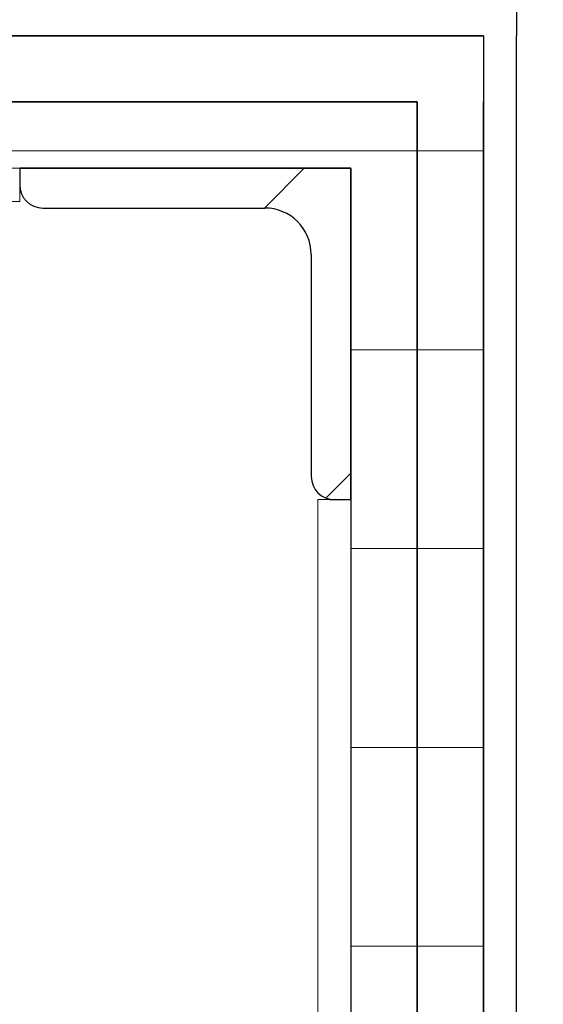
# Model space of a CAD drawing. Header units: millimetres. Extents: x 53458 to 260960, y -123310 to -87533.
# Tile 176 of 256: x 72025 to 72104, y -118659 to -118510. Entities that reach past the tile are written whole.
import ezdxf

# ---------------------------------------------------------------- set-up
doc = ezdxf.new("R2010")
doc.units = ezdxf.units.MM
doc.header["$MEASUREMENT"] = 0
doc.linetypes.add('Wipeout_Contour', pattern=[1000, 0, -1000])
for name, color, linetype in [('Nowe_A-Balkony-Słupy', 7, 'Continuous'), ('Nowe_A-Wymiary-Wewnętrzne', 7, 'Continuous'), ('Nowe_A-Wymiary-Zewnętrzne', 7, 'Continuous')]:
    doc.layers.add(name, color=color, linetype=linetype)
for name, color, linetype, lineweight in [('Nowe_A-Balkony-Słupy_Nr_pióra__27', 7, 'Continuous', 25), ('Nowe_A-Balkony-Słupy_Nr_pióra__28', 7, 'Continuous', 25), ('Nowe_A-Balkony-Słupy_Nr_pióra__87', 7, 'Continuous', 13), ('Nowe_A-Balkony-Słupy_Nr_pióra__89', 7, 'Continuous', 13), ('Nowe_A-Wymiary-Wewnętrzne_Nr_pióra__46', 5, 'Continuous', 15), ('Nowe_A-Wymiary-Zewnętrzne_Nr_pióra__46', 5, 'Continuous', 15)]:
    doc.layers.add(name, color=color, linetype=linetype, lineweight=lineweight)
for name, color, linetype, lineweight, true_color in [('Nowe_A-Wymiary-Wewnętrzne_Nr_pióra__45', 7, 'Continuous', 15, 0x40a5ff), ('Nowe_A-Wymiary-Wewnętrzne_Nr_pióra__85', 7, 'Continuous', 13, 0x80c2ff), ('Nowe_A-Wymiary-Zewnętrzne_Nr_pióra__45', 7, 'Continuous', 15, 0x40a5ff), ('Nowe_A-Wymiary-Zewnętrzne_Nr_pióra__85', 7, 'Continuous', 13, 0x80c2ff)]:
    doc.layers.add(name, color=color, linetype=linetype, lineweight=lineweight, true_color=true_color)
doc.styles.add('STYL_AUTOMATYCZNY_2', font='arial.ttf')
doc.dimstyles.new('STYL_AUTOMATYCZNY__1', dxfattribs={"dimtxt": 125, "dimasz": 47.5, "dimexe": 0.18, "dimexo": 20, "dimgap": 0, "dimtad": 1, "dimtih": 1, "dimtoh": 1, "dimdec": 1, "dimlfac": 0.1, "dimzin": 0, "dimdsep": 46, "dimtxsty": 'STYL_AUTOMATYCZNY_2', "dimblk": 'ARROWHEAD_11', "dimblk1": 'ARROWHEAD_11', "dimblk2": 'ARROWHEAD_11', "dimcen": 0.09, "dimclrd": 256, "dimclre": 256, "dimclrt": 5, "dimadec": 1, "dimazin": 0, "dimtfac": 1, "dimtdec": 4, "dimtmove": 0, "dimatfit": 3, "dimfxl": 0, "dimtolj": 1, "dimtzin": 0, "dimarcsym": 0})
doc.dimstyles.new('STYL_AUTOMATYCZNY__2', dxfattribs={"dimtxt": 125, "dimasz": 47.5, "dimexe": 0.18, "dimexo": 20, "dimgap": 0, "dimtad": 1, "dimdec": 1, "dimlfac": 0.1, "dimzin": 0, "dimdsep": 46, "dimtxsty": 'STYL_AUTOMATYCZNY_2', "dimblk": 'ARROWHEAD_11', "dimblk1": 'ARROWHEAD_11', "dimblk2": 'ARROWHEAD_11', "dimcen": 0.09, "dimclrd": 256, "dimclre": 256, "dimclrt": 5, "dimadec": 1, "dimazin": 0, "dimtfac": 1, "dimtdec": 4, "dimtmove": 0, "dimatfit": 3, "dimfxl": 0, "dimtolj": 1, "dimtzin": 0, "dimarcsym": 0})
pattern_1 = [(0, (0, 0), (0, 30.0000011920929), [])]
pattern_2 = [(0, (0, 0), (0, 86.60254037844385), [0, -50]), (0, (25, 43.30126941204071), (0, 86.60254037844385), [0, -50])]

# ---------------------------------------------------------------- blocks, each defined once
blk = doc.blocks.new('Strop_9', base_point=(71935.072244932, -118852.5979270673))
at = {"layer": 'Nowe_A-Balkony-Słupy_Nr_pióra__89', "color": 7, "linetype": 'Continuous', "lineweight": 13, "flags": 128}
blk.add_lwpolyline([(71935.072244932, -118852.5979270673), (71935.072244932, -118532.5979270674), (72075.07224493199, -118532.5979270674), (72075.07224493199, -118852.5979270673)], close=True, dxfattribs=at)
blk = doc.blocks.new('Strop_10', base_point=(71935.072244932, -118852.5979270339))
at = {"layer": 'Nowe_A-Balkony-Słupy_Nr_pióra__89', "color": 7, "linetype": 'Continuous', "lineweight": 13, "flags": 128}
blk.add_lwpolyline([(71935.072244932, -118852.5979270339), (71935.072244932, -118532.597927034), (72075.07224493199, -118532.597927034), (72075.07224493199, -118852.5979270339)], close=True, dxfattribs=at)
blk = doc.blocks.new('Ściana_78', base_point=(72075.07224493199, -118532.5979270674))
at = {"layer": 'Nowe_A-Balkony-Słupy', "linetype": 'Continuous', "lineweight": 0, "true_color": 0x000000}
h = blk.add_hatch(dxfattribs=at)
h.set_pattern_fill('Sklejka', color=18, style=0, pattern_type=2)
h.set_pattern_definition(pattern_1)
h.paths.add_polyline_path([(72075.07224493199, -118532.5979270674), (72085.07224493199, -118522.5979270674), (72075.07224493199, -118522.5979270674)])
h = blk.add_hatch(dxfattribs=at)
h.set_pattern_fill('Sklejka', color=18, style=0, pattern_type=2)
h.set_pattern_definition(pattern_1)
h.paths.add_polyline_path([(72075.07224493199, -118532.5979270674), (72085.072244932, -118532.5979270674), (72085.072244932, -118522.5979270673)])
h = blk.add_hatch(dxfattribs=at)
h.set_pattern_fill('Sklejka', color=18, style=0, pattern_type=2)
h.set_pattern_definition(pattern_1)
h.paths.add_polyline_path([(72075.07224493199, -118532.5979270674), (72075.07224493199, -118852.5979270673), (72085.07224493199, -118852.5979270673), (72085.07224493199, -118532.5979270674)])
at = {"layer": 'Nowe_A-Balkony-Słupy_Nr_pióra__27', "color": 7, "linetype": 'Continuous', "lineweight": 25, "flags": 128}
for points in [[(72085.07224493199, -118522.5979270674), (72075.07224493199, -118522.5979270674)], [(72085.07224493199, -118862.5979270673), (72085.07224493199, -118522.5979270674)], [(72075.07224493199, -118532.5979270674), (72075.07224493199, -118852.5979270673)]]:
    blk.add_lwpolyline(points, dxfattribs=at)
blk = doc.blocks.new('Ściana_79', base_point=(71935.072244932, -118532.5979270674))
at = {"layer": 'Nowe_A-Balkony-Słupy', "linetype": 'Continuous', "lineweight": 0, "true_color": 0x000000}
h = blk.add_hatch(dxfattribs=at)
h.set_pattern_fill('Sklejka', color=18, style=0, pattern_type=2)
h.set_pattern_definition(pattern_1)
h.paths.add_polyline_path([(71935.072244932, -118532.5979270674), (71925.072244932, -118522.5979270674), (71925.072244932, -118532.5979270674)])
h = blk.add_hatch(dxfattribs=at)
h.set_pattern_fill('Sklejka', color=18, style=0, pattern_type=2)
h.set_pattern_definition(pattern_1)
h.paths.add_polyline_path([(71935.072244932, -118522.5979270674), (71925.072244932, -118522.5979270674), (71935.072244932, -118532.5979270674)])
h = blk.add_hatch(dxfattribs=at)
h.set_pattern_fill('Sklejka', color=18, style=0, pattern_type=2)
h.set_pattern_definition(pattern_1)
h.paths.add_polyline_path([(71935.072244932, -118532.5979270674), (72075.07224493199, -118532.5979270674), (72075.07224493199, -118522.5979270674), (71935.072244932, -118522.5979270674)])
at = {"layer": 'Nowe_A-Balkony-Słupy_Nr_pióra__27', "color": 7, "linetype": 'Continuous', "lineweight": 25, "flags": 128}
for points in [[(71925.072244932, -118522.5979270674), (71925.072244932, -118532.5979270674)], [(72075.07224493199, -118522.5979270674), (71925.072244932, -118522.5979270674)], [(71935.072244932, -118532.5979270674), (72075.07224493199, -118532.5979270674)]]:
    blk.add_lwpolyline(points, dxfattribs=at)
blk = doc.blocks.new('Ściana_80', base_point=(71925.07224493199, -118522.5979270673))
at = {"layer": 'Nowe_A-Balkony-Słupy', "linetype": 'Continuous', "lineweight": 0, "true_color": 0x000000}
h = blk.add_hatch(dxfattribs=at)
h.set_pattern_fill('Sklejka', color=18, style=0, pattern_type=2)
h.set_pattern_definition(pattern_1)
h.paths.add_polyline_path([(71925.07224493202, -118522.5979270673), (71915.072244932, -118512.5979270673), (71915.072244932, -118522.5979270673)])
h = blk.add_hatch(dxfattribs=at)
h.set_pattern_fill('Sklejka', color=18, style=0, pattern_type=2)
h.set_pattern_definition(pattern_1)
h.paths.add_polyline_path([(71925.07224493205, -118512.5979270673), (71915.07224493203, -118512.5979270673), (71925.07224493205, -118522.5979270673)])
h = blk.add_hatch(dxfattribs=at)
h.set_pattern_fill('Sklejka', color=18, style=0, pattern_type=2)
h.set_pattern_definition(pattern_1)
h.paths.add_polyline_path([(71925.07224493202, -118522.5979270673), (72085.072244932, -118522.5979270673), (72085.07224493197, -118512.5979270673), (71925.07224493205, -118512.5979270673)])
h = blk.add_hatch(dxfattribs=at)
h.set_pattern_fill('Sklejka', color=18, style=0, pattern_type=2)
h.set_pattern_definition(pattern_1)
h.paths.add_polyline_path([(72085.07224493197, -118522.5979270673), (72095.07224493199, -118522.5979270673), (72095.07224493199, -118512.5979270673)])
h = blk.add_hatch(dxfattribs=at)
h.set_pattern_fill('Sklejka', color=18, style=0, pattern_type=2)
h.set_pattern_definition(pattern_1)
h.paths.add_polyline_path([(72085.07224493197, -118522.5979270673), (72095.07224493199, -118512.5979270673), (72085.07224493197, -118512.5979270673)])
at = {"layer": 'Nowe_A-Balkony-Słupy_Nr_pióra__27', "color": 7, "linetype": 'Continuous', "lineweight": 25, "flags": 128}
for points in [[(71915.07224493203, -118512.5979270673), (71915.072244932, -118522.5979270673)], [(72095.07224493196, -118512.5979270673), (71915.07224493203, -118512.5979270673)], [(72095.07224493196, -118512.5979270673), (72095.07224493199, -118522.5979270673)], [(71925.07224493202, -118522.5979270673), (72085.07224493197, -118522.5979270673)]]:
    blk.add_lwpolyline(points, dxfattribs=at)
blk = doc.blocks.new('Ściana_81', base_point=(71915.07224493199, -118512.5979270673))
at = {"layer": 'Nowe_A-Balkony-Słupy', "linetype": 'Continuous', "lineweight": 0, "true_color": 0x000000}
h = blk.add_hatch(dxfattribs=at)
h.set_pattern_fill('Tynk', color=18, style=0, pattern_type=2)
h.set_pattern_definition(pattern_2)
h.paths.add_polyline_path([(71915.07224493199, -118512.5979270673), (71910.07224493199, -118507.5979270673), (71910.07224493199, -118512.5979270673)])
h = blk.add_hatch(dxfattribs=at)
h.set_pattern_fill('Tynk', color=18, style=0, pattern_type=2)
h.set_pattern_definition(pattern_2)
h.paths.add_polyline_path([(71915.07224493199, -118507.5979270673), (71910.07224493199, -118507.5979270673), (71915.07224493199, -118512.5979270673)])
h = blk.add_hatch(dxfattribs=at)
h.set_pattern_fill('Tynk', color=18, style=0, pattern_type=2)
h.set_pattern_definition(pattern_2)
h.paths.add_polyline_path([(71915.07224493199, -118512.5979270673), (72095.072244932, -118512.5979270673), (72095.072244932, -118507.5979270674), (71915.07224493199, -118507.5979270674)])
h = blk.add_hatch(dxfattribs=at)
h.set_pattern_fill('Tynk', color=18, style=0, pattern_type=2)
h.set_pattern_definition(pattern_2)
h.paths.add_polyline_path([(72095.072244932, -118512.5979270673), (72100.072244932, -118512.5979270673), (72100.072244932, -118507.5979270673)])
h = blk.add_hatch(dxfattribs=at)
h.set_pattern_fill('Tynk', color=18, style=0, pattern_type=2)
h.set_pattern_definition(pattern_2)
h.paths.add_polyline_path([(72095.072244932, -118512.5979270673), (72100.072244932, -118507.5979270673), (72095.072244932, -118507.5979270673)])
at = {"layer": 'Nowe_A-Balkony-Słupy_Nr_pióra__27', "color": 7, "linetype": 'Continuous', "lineweight": 25, "flags": 128}
for points in [[(71910.07224493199, -118507.5979270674), (71910.072244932, -118512.5979270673)], [(72100.072244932, -118507.5979270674), (71910.07224493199, -118507.5979270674)], [(72100.072244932, -118507.5979270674), (72100.07224493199, -118512.5979270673)], [(71915.07224493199, -118512.5979270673), (72095.072244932, -118512.5979270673)]]:
    blk.add_lwpolyline(points, dxfattribs=at)
blk = doc.blocks.new('Ściana_87', base_point=(72085.07224493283, -118862.5979270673))
at = {"layer": 'Nowe_A-Balkony-Słupy', "linetype": 'Continuous', "lineweight": 0, "true_color": 0x000000}
h = blk.add_hatch(dxfattribs=at)
h.set_pattern_fill('Sklejka', color=18, style=0, pattern_type=2)
h.set_pattern_definition(pattern_1)
h.paths.add_polyline_path([(72085.07224493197, -118522.5979270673), (72085.07224493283, -118862.5979270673), (72095.07224493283, -118862.5979270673), (72095.07224493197, -118522.5979270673)])
at = {"layer": 'Nowe_A-Balkony-Słupy_Nr_pióra__27', "color": 7, "linetype": 'Continuous', "lineweight": 25, "flags": 128}
for points in [[(72085.07224493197, -118522.5979270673), (72085.07224493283, -118862.5979270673)], [(72095.07224493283, -118862.5979270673), (72095.07224493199, -118522.5979270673)]]:
    blk.add_lwpolyline(points, dxfattribs=at)
blk = doc.blocks.new('Ściana_89', base_point=(72095.07224493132, -118872.5979270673))
at = {"layer": 'Nowe_A-Balkony-Słupy', "linetype": 'Continuous', "lineweight": 0, "true_color": 0x000000}
h = blk.add_hatch(dxfattribs=at)
h.set_pattern_fill('Tynk', color=18, style=0, pattern_type=2)
h.set_pattern_definition(pattern_2)
h.paths.add_polyline_path([(72095.072244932, -118512.5979270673), (72095.07224493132, -118872.5979270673), (72100.07224493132, -118872.5979270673), (72100.07224493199, -118512.5979270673)])
at = {"layer": 'Nowe_A-Balkony-Słupy_Nr_pióra__27', "color": 7, "linetype": 'Continuous', "lineweight": 25, "flags": 128}
for points in [[(72095.072244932, -118512.5979270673), (72095.07224493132, -118872.5979270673)], [(72100.07224493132, -118872.5979270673), (72100.07224493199, -118512.5979270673)]]:
    blk.add_lwpolyline(points, dxfattribs=at)
blk = doc.blocks.new('Ściana_92', base_point=(72075.07224493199, -118802.5979270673))
at = {"color": 254, "linetype": 'Wipeout_Contour', "lineweight": 0, "ltscale": 555444.2083522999}
blk.add_wipeout([(72075.07224493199, -118802.5979270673), (72075.07224493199, -118582.59792706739), (72070.07224493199, -118582.59792706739), (72070.07224493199, -118802.5979270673)], dxfattribs=at).dxf.layer = 'Nowe_A-Balkony-Słupy'
at = {"layer": 'Nowe_A-Balkony-Słupy_Nr_pióra__87', "color": 7, "linetype": 'Continuous', "lineweight": 13, "flags": 128}
for points in [[(72075.07224493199, -118582.5979270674), (72070.07224493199, -118582.5979270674)], [(72070.07224493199, -118582.5979270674), (72070.07224493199, -118802.5979270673)], [(72075.07224493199, -118802.5979270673), (72075.07224493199, -118582.5979270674)]]:
    blk.add_lwpolyline(points, dxfattribs=at)
blk = doc.blocks.new('Ściana_93', base_point=(72075.07224493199, -118802.5979270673))
at = {"color": 254, "linetype": 'Wipeout_Contour', "lineweight": 0, "ltscale": 555444.2083522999}
blk.add_wipeout([(72075.07224493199, -118802.5979270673), (72075.07224493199, -118582.59792706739), (72070.07224493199, -118582.59792706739), (72070.07224493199, -118802.5979270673)], dxfattribs=at).dxf.layer = 'Nowe_A-Balkony-Słupy'
at = {"layer": 'Nowe_A-Balkony-Słupy_Nr_pióra__87', "color": 7, "linetype": 'Continuous', "lineweight": 13, "flags": 128}
for points in [[(72075.07224493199, -118582.5979270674), (72070.07224493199, -118582.5979270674)], [(72070.07224493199, -118582.5979270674), (72070.07224493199, -118802.5979270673)], [(72075.07224493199, -118802.5979270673), (72075.07224493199, -118582.5979270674)]]:
    blk.add_lwpolyline(points, dxfattribs=at)
blk = doc.blocks.new('Ściana_98', base_point=(71985.07224493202, -118532.5979270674))
at = {"color": 254, "linetype": 'Wipeout_Contour', "lineweight": 0, "ltscale": 554765.53856459}
blk.add_wipeout([(71985.072244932, -118537.5979270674), (72025.07224493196, -118537.5979270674), (72025.07224493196, -118532.5979270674), (71985.072244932, -118532.5979270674)], dxfattribs=at).dxf.layer = 'Nowe_A-Balkony-Słupy'
at = {"layer": 'Nowe_A-Balkony-Słupy_Nr_pióra__87', "color": 7, "linetype": 'Continuous', "lineweight": 13, "flags": 128}
for points in [[(72025.07224493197, -118532.5979270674), (71985.07224493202, -118532.5979270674)], [(71985.07224493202, -118532.5979270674), (71985.07224493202, -118537.5979270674)], [(72025.07224493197, -118537.5979270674), (72025.07224493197, -118532.5979270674)], [(71985.07224493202, -118537.5979270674), (72025.07224493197, -118537.5979270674)]]:
    blk.add_lwpolyline(points, dxfattribs=at)
blk = doc.blocks.new('Ściana_99', base_point=(71985.07224493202, -118532.5979270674))
at = {"color": 254, "linetype": 'Wipeout_Contour', "lineweight": 0, "ltscale": 554765.53856459}
blk.add_wipeout([(71985.072244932, -118537.5979270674), (72025.07224493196, -118537.5979270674), (72025.07224493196, -118532.5979270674), (71985.072244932, -118532.5979270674)], dxfattribs=at).dxf.layer = 'Nowe_A-Balkony-Słupy'
at = {"layer": 'Nowe_A-Balkony-Słupy_Nr_pióra__87', "color": 7, "linetype": 'Continuous', "lineweight": 13, "flags": 128}
for points in [[(72025.07224493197, -118532.5979270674), (71985.07224493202, -118532.5979270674)], [(71985.07224493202, -118532.5979270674), (71985.07224493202, -118537.5979270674)], [(72025.07224493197, -118537.5979270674), (72025.07224493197, -118532.5979270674)], [(71985.07224493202, -118537.5979270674), (72025.07224493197, -118537.5979270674)]]:
    blk.add_lwpolyline(points, dxfattribs=at)
blk = doc.blocks.new('Słup kątownik symetrycz 27')
at = {"layer": 'Nowe_A-Balkony-Słupy', "linetype": 'Continuous', "lineweight": 0, "true_color": 0xffffff}
h = blk.add_hatch(dxfattribs=at)
h.set_pattern_fill('Stal', style=0, pattern_type=2)
h.set_pattern_definition([(45, (0, 0), (-79.5495128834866, 79.5495128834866), []), (45, (-26.51650429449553, 26.51650429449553), (-79.5495128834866, 79.5495128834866), [])])
h.paths.add_polyline_path([(25, -25), (25, -22.5, 0.414213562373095), (21.5, -19), (-12, -19, -0.414213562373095), (-19, -12), (-19, 21.5, 0.414213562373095), (-22.5, 25), (-25, 25), (-25, -25)])
at = {"layer": 'Nowe_A-Balkony-Słupy_Nr_pióra__28', "color": 7, "linetype": 'Continuous', "lineweight": 25}
for p, q in [((-22.5, 25), (-25, 25)), ((-25, 25), (-25, -25)), ((-19, -12), (-19, 21.5)), ((21.5, -19), (-12, -19)), ((25, -25), (25, -22.5)), ((-25, -25), (25, -25))]:
    blk.add_line(p, q, dxfattribs=at)
for centre, radius, start, end in [((-22.5, 21.5), 3.500000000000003, 0, 90), ((-12, -12), 7.000000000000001, 180, 270), ((21.5, -22.5), 3.500000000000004, 0, 90)]:
    blk.add_arc(centre, radius, start, end, dxfattribs=at)
blk = doc.blocks.new('*D627')
at = {"layer": 'Nowe_A-Wymiary-Zewnętrzne_Nr_pióra__45', "linetype": 'Continuous', "lineweight": 15, "true_color": 0x40a5ff}
for points in [[(93176.56112434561, -117377.597843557), (93177.5126303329, -117382.3813864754), (93180.22228949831, -117386.4366784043), (93184.27758142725, -117389.1463375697), (93189.06112434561, -117390.097843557), (93193.84466726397, -117389.1463375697), (93197.8999591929, -117386.4366784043), (93200.60961835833, -117382.3813864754), (93201.56112434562, -117377.597843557), (93200.60961835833, -117372.8143006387), (93197.8999591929, -117368.7590087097), (93193.84466726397, -117366.0493495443), (93189.06112434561, -117365.097843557), (93184.27758142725, -117366.0493495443), (93180.22228949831, -117368.7590087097), (93177.5126303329, -117372.8143006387)], [(93176.56112434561, -118877.5979270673), (93177.5126303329, -118882.3814699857), (93180.22228949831, -118886.4367619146), (93184.27758142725, -118889.14642108), (93189.06112434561, -118890.0979270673), (93193.84466726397, -118889.14642108), (93197.8999591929, -118886.4367619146), (93200.60961835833, -118882.3814699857), (93201.56112434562, -118877.5979270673), (93200.60961835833, -118872.814384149), (93197.8999591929, -118868.75909222), (93193.84466726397, -118866.0494330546), (93189.06112434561, -118865.0979270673), (93184.27758142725, -118866.0494330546), (93180.22228949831, -118868.75909222), (93177.5126303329, -118872.814384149)]]:
    blk.add_hatch(color=161, dxfattribs=at).paths.add_polyline_path(points)
at = {"layer": 'Nowe_A-Wymiary-Zewnętrzne_Nr_pióra__45', "color": 161, "linetype": 'Continuous', "lineweight": 15, "true_color": 0x40a5ff}
for centre in [(93189.06112434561, -117377.597843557), (93189.06112434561, -118877.5979270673)]:
    blk.add_circle(centre, 12.5, dxfattribs=at)
at = {"layer": 'Nowe_A-Wymiary-Zewnętrzne_Nr_pióra__85', "color": 151, "linetype": 'Continuous', "lineweight": 13, "true_color": 0x80c2ff}
for p, q in [((93176.56112434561, -117377.597843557), (93142.18612434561, -117377.597843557)), ((93235.93612434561, -117377.597843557), (93201.56112434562, -117377.597843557)), ((93189.06112434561, -118865.0979270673), (93189.06112434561, -117390.097843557)), ((93176.56112434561, -118877.5979270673), (93142.18612434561, -118877.5979270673)), ((93235.93612434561, -118877.5979270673), (93201.56112434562, -118877.5979270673)), ((93189.06112434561, -118902.5979270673), (93189.06112434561, -118890.0979270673))]:
    blk.add_line(p, q, dxfattribs=at)
at = {"layer": 'Nowe_A-Wymiary-Zewnętrzne_Nr_pióra__46', "color": 5, "lineweight": 15, "char_height": 125, "attachment_point": 7, "rotation": 90, "style": 'STYL_AUTOMATYCZNY_2'}
for s, insert in [('\\A1;{\\pql;\\fArial|b0|i0|c238|p0;\\W1.000000;33,5}', (93164.06112434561, -117723.7478400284)), ('\\A1;{\\pql;\\fArial|b0|i0|c238|p0;\\W1.000000;150,0}', (93164.06112434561, -118508.9178937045))]:
    blk.add_mtext(s, dxfattribs=dict(at, insert=insert))
blk = doc.blocks.new('ARROWHEAD_11')
at = {"color": 0, "linetype": 'Continuous', "lineweight": 0}
blk.add_line((0, 0), (-1, 0), dxfattribs=at)
at = {"color": 0, "linetype": 'Continuous', "lineweight": 0, "const_width": 0.25, "flags": 128}
blk.add_lwpolyline([(-0.125, 0, 1), (0.125, 0, 1)], format="xyb", close=True, dxfattribs=at)
blk = doc.blocks.new('*D653')
at = {"layer": 'Nowe_A-Wymiary-Zewnętrzne_Nr_pióra__45', "linetype": 'Continuous', "lineweight": 15, "true_color": 0x40a5ff}
for points in [[(71992.57224493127, -120280.83360366), (71993.52375091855, -120285.6171465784), (71996.23341008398, -120289.6724385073), (72000.28870201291, -120292.3820976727), (72005.07224493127, -120293.33360366), (72009.85578784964, -120292.3820976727), (72013.91107977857, -120289.6724385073), (72016.62073894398, -120285.6171465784), (72017.57224493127, -120280.83360366), (72016.62073894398, -120276.0500607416), (72013.91107977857, -120271.9947688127), (72009.85578784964, -120269.2851096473), (72005.07224493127, -120268.33360366), (72000.28870201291, -120269.2851096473), (71996.23341008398, -120271.9947688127), (71993.52375091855, -120276.0500607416)], [(77992.57224493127, -120280.83360366), (77993.52375091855, -120285.6171465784), (77996.23341008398, -120289.6724385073), (78000.28870201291, -120292.3820976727), (78005.07224493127, -120293.33360366), (78009.85578784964, -120292.3820976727), (78013.91107977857, -120289.6724385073), (78016.62073894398, -120285.6171465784), (78017.57224493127, -120280.83360366), (78016.62073894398, -120276.0500607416), (78013.91107977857, -120271.9947688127), (78009.85578784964, -120269.2851096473), (78005.07224493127, -120268.33360366), (78000.28870201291, -120269.2851096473), (77996.23341008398, -120271.9947688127), (77993.52375091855, -120276.0500607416)]]:
    blk.add_hatch(color=161, dxfattribs=at).paths.add_polyline_path(points)
at = {"layer": 'Nowe_A-Wymiary-Zewnętrzne_Nr_pióra__45', "color": 161, "linetype": 'Continuous', "lineweight": 15, "true_color": 0x40a5ff}
for centre in [(72005.07224493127, -120280.83360366), (78005.07224493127, -120280.83360366)]:
    blk.add_circle(centre, 12.5, dxfattribs=at)
at = {"layer": 'Nowe_A-Wymiary-Zewnętrzne_Nr_pióra__85', "color": 151, "linetype": 'Continuous', "lineweight": 13, "true_color": 0x80c2ff}
for p, q in [((72005.07224493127, -120268.33360366), (72005.07224493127, -120233.95860366)), ((78005.07224493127, -120268.33360366), (78005.07224493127, -120233.95860366)), ((72017.57224493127, -120280.83360366), (77992.57224493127, -120280.83360366)), ((72005.07224493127, -120327.70860366), (72005.07224493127, -120293.33360366)), ((78005.07224493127, -120327.70860366), (78005.07224493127, -120293.33360366))]:
    blk.add_line(p, q, dxfattribs=at)
at = {"layer": 'Nowe_A-Wymiary-Zewnętrzne_Nr_pióra__46', "color": 5, "lineweight": 15, "insert": (74790.57723301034, -120255.83360366), "char_height": 125, "attachment_point": 7, "style": 'STYL_AUTOMATYCZNY_2'}
blk.add_mtext('\\A1;{\\pql;\\fArial|b0|i0|c238|p0;\\W1.000000;600,0}', dxfattribs=at)
blk = doc.blocks.new('*D658')
at = {"layer": 'Nowe_A-Wymiary-Zewnętrzne_Nr_pióra__45', "linetype": 'Continuous', "lineweight": 15, "true_color": 0x40a5ff}
for points in [[(64757.57224493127, -120980.0758241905), (64758.52375091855, -120984.8593671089), (64761.23341008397, -120988.9146590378), (64765.28870201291, -120991.6243182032), (64770.07224493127, -120992.5758241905), (64774.85578784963, -120991.6243182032), (64778.91107977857, -120988.9146590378), (64781.62073894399, -120984.8593671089), (64782.57224493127, -120980.0758241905), (64781.62073894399, -120975.2922812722), (64778.91107977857, -120971.2369893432), (64774.85578784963, -120968.5273301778), (64770.07224493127, -120967.5758241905), (64765.28870201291, -120968.5273301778), (64761.23341008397, -120971.2369893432), (64758.52375091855, -120975.2922812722)], [(91227.57224493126, -120980.0758241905), (91228.52375091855, -120984.8593671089), (91231.23341008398, -120988.9146590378), (91235.28870201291, -120991.6243182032), (91240.07224493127, -120992.5758241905), (91244.85578784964, -120991.6243182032), (91248.91107977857, -120988.9146590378), (91251.62073894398, -120984.8593671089), (91252.57224493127, -120980.0758241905), (91251.62073894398, -120975.2922812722), (91248.91107977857, -120971.2369893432), (91244.85578784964, -120968.5273301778), (91240.07224493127, -120967.5758241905), (91235.28870201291, -120968.5273301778), (91231.23341008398, -120971.2369893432), (91228.52375091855, -120975.2922812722)]]:
    blk.add_hatch(color=161, dxfattribs=at).paths.add_polyline_path(points)
at = {"layer": 'Nowe_A-Wymiary-Zewnętrzne_Nr_pióra__45', "color": 161, "linetype": 'Continuous', "lineweight": 15, "true_color": 0x40a5ff}
for centre in [(64770.07224493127, -120980.0758241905), (91240.07224493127, -120980.0758241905)]:
    blk.add_circle(centre, 12.5, dxfattribs=at)
at = {"layer": 'Nowe_A-Wymiary-Zewnętrzne_Nr_pióra__85', "color": 151, "linetype": 'Continuous', "lineweight": 13, "true_color": 0x80c2ff}
for p, q in [((64770.07224493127, -120967.5758241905), (64770.07224493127, -120933.2008241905)), ((91240.07224493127, -120967.5758241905), (91240.07224493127, -120933.2008241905)), ((64745.07224493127, -120980.0758241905), (64757.57224493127, -120980.0758241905)), ((64782.57224493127, -120980.0758241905), (91227.57224493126, -120980.0758241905)), ((91252.57224493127, -120980.0758241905), (91265.07224493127, -120980.0758241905)), ((64770.07224493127, -121026.9508241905), (64770.07224493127, -120992.5758241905)), ((91240.07224493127, -121026.9508241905), (91240.07224493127, -120992.5758241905))]:
    blk.add_line(p, q, dxfattribs=at)
at = {"layer": 'Nowe_A-Wymiary-Zewnętrzne_Nr_pióra__46', "color": 5, "lineweight": 15, "insert": (77719.09287589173, -120955.0758241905), "char_height": 125, "attachment_point": 7, "style": 'STYL_AUTOMATYCZNY_2'}
blk.add_mtext('\\A1;{\\pql;\\fArial|b0|i0|c238|p0;\\W1.000000;2\xa0647,0}', dxfattribs=at)
blk = doc.blocks.new('*D665')
at = {"layer": 'Nowe_A-Wymiary-Zewnętrzne_Nr_pióra__45', "linetype": 'Continuous', "lineweight": 15, "true_color": 0x40a5ff}
for points in [[(71192.62074503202, -120746.9950840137), (71193.5722510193, -120751.778626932), (71196.28191018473, -120755.833918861), (71200.33720211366, -120758.5435780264), (71205.12074503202, -120759.4950840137), (71209.90428795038, -120758.5435780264), (71213.95957987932, -120755.833918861), (71216.66923904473, -120751.778626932), (71217.62074503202, -120746.9950840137), (71216.66923904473, -120742.2115410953), (71213.95957987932, -120738.1562491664), (71209.90428795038, -120735.446590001), (71205.12074503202, -120734.4950840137), (71200.33720211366, -120735.446590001), (71196.28191018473, -120738.1562491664), (71193.5722510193, -120742.2115410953)], [(72492.53421987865, -120746.9950840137), (72493.48572586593, -120751.778626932), (72496.19538503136, -120755.833918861), (72500.25067696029, -120758.5435780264), (72505.03421987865, -120759.4950840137), (72509.81776279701, -120758.5435780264), (72513.87305472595, -120755.833918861), (72516.58271389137, -120751.778626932), (72517.53421987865, -120746.9950840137), (72516.58271389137, -120742.2115410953), (72513.87305472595, -120738.1562491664), (72509.81776279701, -120735.446590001), (72505.03421987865, -120734.4950840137), (72500.25067696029, -120735.446590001), (72496.19538503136, -120738.1562491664), (72493.48572586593, -120742.2115410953)]]:
    blk.add_hatch(color=161, dxfattribs=at).paths.add_polyline_path(points)
at = {"layer": 'Nowe_A-Wymiary-Zewnętrzne_Nr_pióra__45', "color": 161, "linetype": 'Continuous', "lineweight": 15, "true_color": 0x40a5ff}
for centre in [(71205.12074503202, -120746.9950840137), (72505.03421987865, -120746.9950840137)]:
    blk.add_circle(centre, 12.5, dxfattribs=at)
at = {"layer": 'Nowe_A-Wymiary-Zewnętrzne_Nr_pióra__85', "color": 151, "linetype": 'Continuous', "lineweight": 13, "true_color": 0x80c2ff}
for p, q in [((71205.12074503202, -120734.4950840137), (71205.12074503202, -120700.1200840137)), ((72505.03421987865, -120734.4950840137), (72505.03421987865, -120700.1200840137)), ((71217.62074503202, -120746.9950840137), (72492.53421987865, -120746.9950840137)), ((71205.12074503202, -120793.8700840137), (71205.12074503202, -120759.4950840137)), ((72505.03421987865, -120793.8700840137), (72505.03421987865, -120759.4950840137))]:
    blk.add_line(p, q, dxfattribs=at)
at = {"layer": 'Nowe_A-Wymiary-Zewnętrzne_Nr_pióra__46', "color": 5, "lineweight": 15, "insert": (71640.5824705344, -120721.9950840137), "char_height": 125, "attachment_point": 7, "style": 'STYL_AUTOMATYCZNY_2'}
blk.add_mtext('\\A1;{\\pql;\\fArial|b0|i0|c238|p0;\\W1.000000;130,0}', dxfattribs=at)
blk = doc.blocks.new('*D682')
at = {"layer": 'Nowe_A-Wymiary-Zewnętrzne_Nr_pióra__45', "linetype": 'Continuous', "lineweight": 15, "true_color": 0x40a5ff}
for points in [[(71857.57224493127, -120513.9143438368), (71858.52375091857, -120518.6978867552), (71861.23341008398, -120522.7531786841), (71865.28870201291, -120525.4628378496), (71870.07224493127, -120526.4143438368), (71874.85578784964, -120525.4628378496), (71878.91107977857, -120522.7531786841), (71881.620738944, -120518.6978867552), (71882.57224493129, -120513.9143438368), (71881.620738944, -120509.1308009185), (71878.91107977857, -120505.0755089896), (71874.85578784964, -120502.3658498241), (71870.07224493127, -120501.4143438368), (71865.28870201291, -120502.3658498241), (71861.23341008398, -120505.0755089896), (71858.52375091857, -120509.1308009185)], [(72127.57224493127, -120513.9143438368), (72128.52375091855, -120518.6978867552), (72131.23341008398, -120522.7531786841), (72135.28870201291, -120525.4628378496), (72140.07224493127, -120526.4143438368), (72144.85578784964, -120525.4628378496), (72148.91107977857, -120522.7531786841), (72151.620738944, -120518.6978867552), (72152.57224493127, -120513.9143438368), (72151.620738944, -120509.1308009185), (72148.91107977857, -120505.0755089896), (72144.85578784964, -120502.3658498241), (72140.07224493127, -120501.4143438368), (72135.28870201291, -120502.3658498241), (72131.23341008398, -120505.0755089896), (72128.52375091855, -120509.1308009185)]]:
    blk.add_hatch(color=161, dxfattribs=at).paths.add_polyline_path(points)
at = {"layer": 'Nowe_A-Wymiary-Zewnętrzne_Nr_pióra__45', "color": 161, "linetype": 'Continuous', "lineweight": 15, "true_color": 0x40a5ff}
for centre in [(71870.07224493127, -120513.9143438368), (72140.07224493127, -120513.9143438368)]:
    blk.add_circle(centre, 12.5, dxfattribs=at)
at = {"layer": 'Nowe_A-Wymiary-Zewnętrzne_Nr_pióra__85', "color": 151, "linetype": 'Continuous', "lineweight": 13, "true_color": 0x80c2ff}
for p, q in [((71870.07224493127, -120501.4143438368), (71870.07224493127, -120467.0393438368)), ((72140.07224493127, -120501.4143438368), (72140.07224493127, -120467.0393438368)), ((71882.57224493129, -120513.9143438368), (72127.57224493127, -120513.9143438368)), ((71870.07224493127, -120560.7893438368), (71870.07224493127, -120526.4143438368)), ((72140.07224493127, -120560.7893438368), (72140.07224493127, -120526.4143438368))]:
    blk.add_line(p, q, dxfattribs=at)
blk = doc.blocks.new('*D702')
at = {"layer": 'Nowe_A-Wymiary-Wewnętrzne_Nr_pióra__45', "linetype": 'Continuous', "lineweight": 15, "true_color": 0x40a5ff}
for points in [[(66010.64599526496, -117377.597843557), (66011.59750125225, -117382.3813864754), (66014.30716041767, -117386.4366784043), (66018.36245234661, -117389.1463375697), (66023.14599526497, -117390.097843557), (66027.92953818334, -117389.1463375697), (66031.98483011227, -117386.4366784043), (66034.69448927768, -117382.3813864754), (66035.64599526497, -117377.597843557), (66034.69448927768, -117372.8143006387), (66031.98483011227, -117368.7590087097), (66027.92953818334, -117366.0493495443), (66023.14599526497, -117365.097843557), (66018.36245234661, -117366.0493495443), (66014.30716041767, -117368.7590087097), (66011.59750125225, -117372.8143006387)], [(66010.64599526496, -118877.5979270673), (66011.59750125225, -118882.3814699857), (66014.30716041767, -118886.4367619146), (66018.36245234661, -118889.14642108), (66023.14599526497, -118890.0979270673), (66027.92953818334, -118889.14642108), (66031.98483011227, -118886.4367619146), (66034.69448927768, -118882.3814699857), (66035.64599526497, -118877.5979270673), (66034.69448927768, -118872.814384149), (66031.98483011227, -118868.75909222), (66027.92953818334, -118866.0494330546), (66023.14599526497, -118865.0979270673), (66018.36245234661, -118866.0494330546), (66014.30716041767, -118868.75909222), (66011.59750125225, -118872.814384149)]]:
    blk.add_hatch(color=161, dxfattribs=at).paths.add_polyline_path(points)
at = {"layer": 'Nowe_A-Wymiary-Wewnętrzne_Nr_pióra__45', "color": 161, "linetype": 'Continuous', "lineweight": 15, "true_color": 0x40a5ff}
for centre in [(66023.14599526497, -117377.597843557), (66023.14599526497, -118877.5979270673)]:
    blk.add_circle(centre, 12.5, dxfattribs=at)
at = {"layer": 'Nowe_A-Wymiary-Wewnętrzne_Nr_pióra__85', "color": 151, "linetype": 'Continuous', "lineweight": 13, "true_color": 0x80c2ff}
for p, q in [((66010.64599526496, -117377.597843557), (65976.27099526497, -117377.597843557)), ((66070.02099526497, -117377.597843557), (66035.64599526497, -117377.597843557)), ((66023.14599526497, -118865.0979270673), (66023.14599526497, -117390.097843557)), ((66010.64599526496, -118877.5979270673), (65976.27099526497, -118877.5979270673)), ((66070.02099526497, -118877.5979270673), (66035.64599526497, -118877.5979270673)), ((66023.14599526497, -118902.5979270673), (66023.14599526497, -118890.0979270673))]:
    blk.add_line(p, q, dxfattribs=at)
at = {"layer": 'Nowe_A-Wymiary-Wewnętrzne_Nr_pióra__46', "color": 5, "lineweight": 15, "insert": (65998.14599526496, -118342.0928972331), "char_height": 125, "attachment_point": 7, "rotation": 90, "style": 'STYL_AUTOMATYCZNY_2'}
blk.add_mtext('\\A1;{\\pql;\\fArial|b0|i0|c238|p0;\\W1.000000;150,0}', dxfattribs=at)
blk = doc.blocks.new('*D714')
at = {"layer": 'Nowe_A-Wymiary-Wewnętrzne_Nr_pióra__45', "linetype": 'Continuous', "lineweight": 15, "true_color": 0x40a5ff}
for points in [[(89974.49849459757, -117377.597843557), (89975.45000058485, -117382.3813864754), (89978.15965975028, -117386.4366784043), (89982.21495167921, -117389.1463375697), (89986.99849459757, -117390.097843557), (89991.78203751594, -117389.1463375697), (89995.83732944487, -117386.4366784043), (89998.54698861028, -117382.3813864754), (89999.49849459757, -117377.597843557), (89998.54698861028, -117372.8143006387), (89995.83732944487, -117368.7590087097), (89991.78203751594, -117366.0493495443), (89986.99849459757, -117365.097843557), (89982.21495167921, -117366.0493495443), (89978.15965975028, -117368.7590087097), (89975.45000058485, -117372.8143006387)], [(89974.49849459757, -118877.5979270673), (89975.45000058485, -118882.3814699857), (89978.15965975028, -118886.4367619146), (89982.21495167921, -118889.14642108), (89986.99849459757, -118890.0979270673), (89991.78203751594, -118889.14642108), (89995.83732944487, -118886.4367619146), (89998.54698861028, -118882.3814699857), (89999.49849459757, -118877.5979270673), (89998.54698861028, -118872.814384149), (89995.83732944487, -118868.75909222), (89991.78203751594, -118866.0494330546), (89986.99849459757, -118865.0979270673), (89982.21495167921, -118866.0494330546), (89978.15965975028, -118868.75909222), (89975.45000058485, -118872.814384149)]]:
    blk.add_hatch(color=161, dxfattribs=at).paths.add_polyline_path(points)
at = {"layer": 'Nowe_A-Wymiary-Wewnętrzne_Nr_pióra__45', "color": 161, "linetype": 'Continuous', "lineweight": 15, "true_color": 0x40a5ff}
for centre in [(89986.99849459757, -117377.597843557), (89986.99849459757, -118877.5979270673)]:
    blk.add_circle(centre, 12.5, dxfattribs=at)
at = {"layer": 'Nowe_A-Wymiary-Wewnętrzne_Nr_pióra__85', "color": 151, "linetype": 'Continuous', "lineweight": 13, "true_color": 0x80c2ff}
for p, q in [((89974.49849459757, -117377.597843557), (89940.12349459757, -117377.597843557)), ((90033.87349459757, -117377.597843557), (89999.49849459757, -117377.597843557)), ((89986.99849459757, -118865.0979270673), (89986.99849459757, -117390.097843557)), ((89974.49849459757, -118877.5979270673), (89940.12349459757, -118877.5979270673)), ((90033.87349459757, -118877.5979270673), (89999.49849459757, -118877.5979270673)), ((89986.99849459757, -118902.5979270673), (89986.99849459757, -118890.0979270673))]:
    blk.add_line(p, q, dxfattribs=at)
at = {"layer": 'Nowe_A-Wymiary-Wewnętrzne_Nr_pióra__46', "color": 5, "lineweight": 15, "insert": (89961.99849459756, -118342.0928972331), "char_height": 125, "attachment_point": 7, "rotation": 90, "style": 'STYL_AUTOMATYCZNY_2'}
blk.add_mtext('\\A1;{\\pql;\\fArial|b0|i0|c238|p0;\\W1.000000;150,0}', dxfattribs=at)

msp = doc.modelspace()

# ---------------------------------------------------------------- block references
at = {"layer": 'Nowe_A-Balkony-Słupy', "color": 7, "lineweight": 25}
for name, p in [('Ściana_81', (71915.07224493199, -118512.5979270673)), ('Ściana_80', (71925.07224493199, -118522.5979270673)), ('Ściana_89', (72095.07224493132, -118872.5979270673)), ('Ściana_79', (71935.072244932, -118532.5979270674)), ('Ściana_78', (72075.07224493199, -118532.5979270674)), ('Ściana_87', (72085.07224493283, -118862.5979270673))]:
    msp.add_blockref(name, p, dxfattribs=at)
at = {"layer": 'Nowe_A-Balkony-Słupy', "color": 7, "linetype": 'Continuous', "lineweight": 13}
for name, p in [('Strop_9', (71935.072244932, -118852.5979270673)), ('Strop_10', (71935.072244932, -118852.5979270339))]:
    msp.add_blockref(name, p, dxfattribs=at)

# ---------------------------------------------------------------- next in the draw order: block references
at = {"layer": 'Nowe_A-Balkony-Słupy', "color": 7, "lineweight": 25}
for name, p in [('Ściana_98', (71985.07224493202, -118532.5979270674)), ('Ściana_92', (72075.07224493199, -118802.5979270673))]:
    msp.add_blockref(name, p, dxfattribs=at)

# ---------------------------------------------------------------- next in the draw order: block references
for name, p in [('Ściana_99', (71985.07224493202, -118532.5979270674)), ('Ściana_93', (72075.07224493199, -118802.5979270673))]:
    msp.add_blockref(name, p, dxfattribs=at)

# ---------------------------------------------------------------- next in the draw order: block references
at = {"layer": 'Nowe_A-Balkony-Słupy', "color": 7, "linetype": 'Continuous', "lineweight": 13, "zscale": 1000, "rotation": 180}
msp.add_blockref('Słup kątownik symetrycz 27', (72050.07224493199, -118557.5979270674), dxfattribs=at)

# ---------------------------------------------------------------- next in the draw order: dimensions: what is measured, and where the dimension line sits
at = {"layer": 'Nowe_A-Wymiary-Wewnętrzne', "color": 151, "linetype": 'Continuous', "lineweight": 13, "true_color": 0x80c2ff}
for base, picture, middle in [((66023.14599526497, -117377.597843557), '*D702', (65935.64599526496, -118132.7060135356)), ((89986.99849459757, -117377.597843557), '*D714', (89899.49849459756, -118132.7060135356))]:
    dim = msp.add_linear_dim(base=base, p1=(65290.07224493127, -118877.5979270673), p2=(78005.07224493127, -117377.597843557), angle=90, dimstyle='STYL_AUTOMATYCZNY__2', dxfattribs=at)
    dim.commit()
    dim.dimension.update_dxf_attribs({"geometry": picture, "text_midpoint": middle, "dimtype": 160, "text_rotation": 90})
at = {"layer": 'Nowe_A-Wymiary-Zewnętrzne', "color": 151, "linetype": 'Continuous', "lineweight": 13, "true_color": 0x80c2ff}
for base, p1, p2, picture, middle in [((78005.07224493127, -120280.83360366), (72005.07224493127, -94582.4787611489), (78005.07224493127, -94582.4787611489), '*D653', (74999.96411670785, -120193.33360366)), ((91240.07224493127, -120980.0758241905), (64770.07224493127, -98707.59789634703), (91240.07224493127, -98707.59784355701), '*D658', (78000.21413458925, -120892.5758241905)), ((72140.07224493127, -120513.9143438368), (71870.07224493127, -113292.5968466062), (72140.07224493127, -113292.5968466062), '*D682', (71685.74475198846, -120426.4143438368)), ((72505.03421987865, -120746.9950840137), (71205.12074503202, -117167.597843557), (72505.03421987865, -117117.597843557), '*D665', (71849.96935423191, -120659.4950840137))]:
    dim = msp.add_linear_dim(base=base, p1=p1, p2=p2, dimstyle='STYL_AUTOMATYCZNY__1', dxfattribs=at)
    dim.commit()
    dim.dimension.update_dxf_attribs({"geometry": picture, "text_midpoint": middle, "dimtype": 160})
dim = msp.add_linear_dim(base=(93189.06112434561, -117377.597843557), p1=(64920.07224493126, -118877.5979270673), p2=(64770.07224493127, -117377.597843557), angle=90, dimstyle='STYL_AUTOMATYCZNY__2', dxfattribs=at)
dim.commit()
dim.dimension.update_dxf_attribs({"geometry": '*D627', "text_midpoint": (93101.56112434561, -118299.531010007), "dimtype": 160, "text_rotation": 90})

doc.saveas('drawing.dxf')
